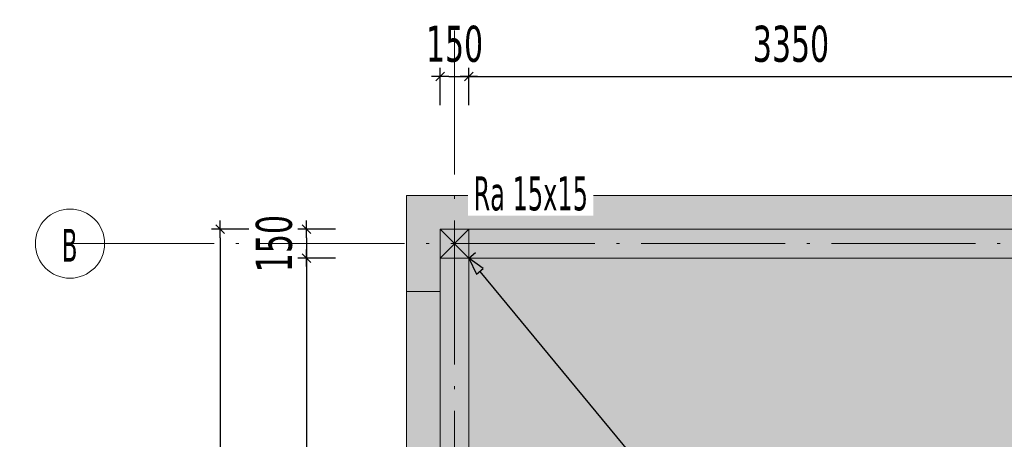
# Model space of a CAD drawing. Header units: millimetres. Extents: x 0 to 1517, y -116 to 725.
# Tile 18 of 256: x 357 to 425, y 135 to 165. Entities that reach past the tile are written whole.
import ezdxf

# ---------------------------------------------------------------- set-up
doc = ezdxf.new("R2010")
doc.units = ezdxf.units.MM
doc.linetypes.add('CADWORK_5', pattern=[13.2, 10, -1.5, 0.2, -1.5])
doc.layers.add('Ech.1_75', color=7, linetype='Continuous')
doc.styles.add('tahoma-', font='txt', dxfattribs={"height": 1})
doc.styles.add('tahoma-z-r', font='txt', dxfattribs={"width": 0.704918})
doc.dimstyles.new('ISO-25', dxfattribs={"dimtxt": 2.5, "dimasz": 2.5, "dimexe": 1.25, "dimexo": 0.625, "dimtad": 1, "dimtxsty": 'Standard', "dimcen": 2.5, "dimadec": 0, "dimazin": 0, "dimtfac": 1, "dimtmove": 0, "dimatfit": 3, "dimfxl": 1, "dimarcsym": 0})

# ---------------------------------------------------------------- blocks, each defined once
blk = doc.blocks.new('cw-dimension-symbol5')
at = {"linetype": 'Continuous', "lineweight": -2}
blk.add_hatch(color=0, dxfattribs=at).paths.add_polyline_path([(0, 0), (-1, 0.25), (-1, -0.25)])
at = {"color": 0, "linetype": 'Continuous', "lineweight": -2}
for p, q in [((0, 0), (-1, 0.25)), ((-1, 0.25), (-1, -0.25)), ((-1, -0.25), (0, 0))]:
    blk.add_line(p, q, dxfattribs=at)
blk = doc.blocks.new('*D112')
at = {"layer": 'Defpoints', "color": 0}
for p in [(388.241, 147.988), (479.575, 37.322), (479.575, 37.322)]:
    blk.add_point(p, dxfattribs=at)
at = {"layer": 'Ech.1_75', "color": 0, "linetype": 'Continuous', "lineweight": -2}
for p, q in [((388.241, 147.988), (388.704, 148.37)), ((389.005, 147.063), (478.811, 38.247)), ((479.575, 37.322), (480.037, 37.704))]:
    blk.add_line(p, q, dxfattribs=at)
at = {"layer": 'Ech.1_75', "color": 0, "lineweight": -2, "xscale": 1.200000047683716, "yscale": 1.200000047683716, "zscale": 1.200000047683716}
for p, rotation in [((388.241, 147.988), 129.5328984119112), ((479.575, 37.322), 309.5328984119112)]:
    blk.add_blockref('cw-dimension-symbol5', p, dxfattribs=dict(at, rotation=rotation))
blk = doc.blocks.new('cw-dimension-symbol2')
at = {"color": 0, "linetype": 'Continuous', "lineweight": -2}
for p, q in [((-1, 0), (1, 0)), ((-0.5, -0.5), (0.5, 0.5))]:
    blk.add_line(p, q, dxfattribs=at)
blk = doc.blocks.new('*D156')
at = {"layer": 'Defpoints', "color": 0}
for p in [(378.985, 149.988), (376.985, 147.988), (378.985, 147.988)]:
    blk.add_point(p, dxfattribs=at)
at = {"layer": 'Ech.1_75', "color": 0, "linetype": 'Continuous', "lineweight": -2}
for p, q in [((378.985, 149.988), (376.385, 149.988)), ((376.985, 149.388), (376.985, 148.588)), ((378.985, 147.988), (376.385, 147.988))]:
    blk.add_line(p, q, dxfattribs=at)
at = {"layer": 'Ech.1_75', "color": 0, "lineweight": -2, "xscale": 0.6000000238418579, "yscale": 0.6000000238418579, "zscale": 0.6000000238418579}
for p, rotation in [((376.985, 149.988), 90), ((376.985, 147.988), 270)]:
    blk.add_blockref('cw-dimension-symbol2', p, dxfattribs=dict(at, rotation=rotation))
at = {"layer": 'Ech.1_75', "color": 7, "linetype": 'Continuous', "lineweight": 5, "insert": (374.735, 148.988), "char_height": 2.5, "attachment_point": 5, "rotation": 90, "style": 'tahoma-z-r'}
blk.add_mtext('150', dxfattribs=at)
blk = doc.blocks.new('*D157')
at = {"layer": 'Defpoints', "color": 0}
for p in [(378.985, 147.988), (376.985, 94.655), (378.985, 94.655)]:
    blk.add_point(p, dxfattribs=at)
at = {"layer": 'Ech.1_75', "color": 0, "linetype": 'Continuous', "lineweight": -2}
for p, q in [((378.985, 147.988), (376.385, 147.988)), ((376.985, 147.388), (376.985, 95.255)), ((378.985, 94.655), (376.385, 94.655))]:
    blk.add_line(p, q, dxfattribs=at)
at = {"layer": 'Ech.1_75', "color": 0, "lineweight": -2, "xscale": 0.6000000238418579, "yscale": 0.6000000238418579, "zscale": 0.6000000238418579}
for p, rotation in [((376.985, 147.988), 90), ((376.985, 94.655), 270)]:
    blk.add_blockref('cw-dimension-symbol2', p, dxfattribs=dict(at, rotation=rotation))
at = {"layer": 'Ech.1_75', "color": 7, "linetype": 'Continuous', "lineweight": 5, "insert": (374.735, 121.322), "char_height": 2.5, "attachment_point": 5, "rotation": 90, "style": 'tahoma-z-r'}
blk.add_mtext('4000', dxfattribs=at)
blk = doc.blocks.new('*D165')
at = {"layer": 'Defpoints', "color": 0}
for p in [(372.985, 149.988), (370.985, -72.012), (372.985, -72.012)]:
    blk.add_point(p, dxfattribs=at)
at = {"layer": 'Ech.1_75', "color": 0, "linetype": 'Continuous', "lineweight": -2}
for p, q in [((372.985, 149.988), (370.385, 149.988)), ((370.985, 149.388), (370.985, -71.412)), ((372.985, -72.012), (370.385, -72.012))]:
    blk.add_line(p, q, dxfattribs=at)
at = {"layer": 'Ech.1_75', "color": 0, "lineweight": -2, "xscale": 0.6000000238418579, "yscale": 0.6000000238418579, "zscale": 0.6000000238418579}
for p, rotation in [((370.985, 149.988), 90), ((370.985, -72.012), 270)]:
    blk.add_blockref('cw-dimension-symbol2', p, dxfattribs=dict(at, rotation=rotation))
at = {"layer": 'Ech.1_75', "color": 7, "linetype": 'Continuous', "lineweight": 5, "insert": (368.735, 38.988), "char_height": 2.5, "attachment_point": 5, "rotation": 90, "style": 'tahoma-z-r'}
blk.add_mtext('16650', dxfattribs=at)
blk = doc.blocks.new('*D186')
at = {"layer": 'Defpoints', "color": 0}
for p in [(388.241, 160.586), (386.241, 158.586), (388.241, 158.586)]:
    blk.add_point(p, dxfattribs=at)
at = {"layer": 'Ech.1_75', "color": 0, "linetype": 'Continuous', "lineweight": -2}
for p, q in [((386.241, 158.586), (386.241, 161.186)), ((388.241, 158.586), (388.241, 161.186)), ((386.841, 160.586), (387.641, 160.586))]:
    blk.add_line(p, q, dxfattribs=at)
at = {"layer": 'Ech.1_75', "color": 0, "lineweight": -2, "xscale": 0.6000000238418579, "yscale": 0.6000000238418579, "zscale": 0.6000000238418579, "rotation": 180}
blk.add_blockref('cw-dimension-symbol2', (386.241, 160.586), dxfattribs=at)
at = {"layer": 'Ech.1_75', "color": 0, "lineweight": -2, "xscale": 0.6000000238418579, "yscale": 0.6000000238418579, "zscale": 0.6000000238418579}
blk.add_blockref('cw-dimension-symbol2', (388.241, 160.586), dxfattribs=at)
at = {"layer": 'Ech.1_75', "color": 7, "linetype": 'Continuous', "lineweight": 5, "insert": (387.241, 162.836), "char_height": 2.5, "attachment_point": 5, "style": 'tahoma-z-r'}
blk.add_mtext('150', dxfattribs=at)
blk = doc.blocks.new('*D187')
at = {"layer": 'Defpoints', "color": 0}
for p in [(432.908, 160.586), (388.241, 158.586), (432.908, 158.586)]:
    blk.add_point(p, dxfattribs=at)
at = {"layer": 'Ech.1_75', "color": 0, "linetype": 'Continuous', "lineweight": -2}
for p, q in [((388.241, 158.586), (388.241, 161.186)), ((432.908, 158.586), (432.908, 161.186)), ((388.841, 160.586), (432.308, 160.586))]:
    blk.add_line(p, q, dxfattribs=at)
at = {"layer": 'Ech.1_75', "color": 0, "lineweight": -2, "xscale": 0.6000000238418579, "yscale": 0.6000000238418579, "zscale": 0.6000000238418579, "rotation": 180}
blk.add_blockref('cw-dimension-symbol2', (388.241, 160.586), dxfattribs=at)
at = {"layer": 'Ech.1_75', "color": 0, "lineweight": -2, "xscale": 0.6000000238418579, "yscale": 0.6000000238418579, "zscale": 0.6000000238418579}
blk.add_blockref('cw-dimension-symbol2', (432.908, 160.586), dxfattribs=at)
at = {"layer": 'Ech.1_75', "color": 7, "linetype": 'Continuous', "lineweight": 5, "insert": (410.575, 162.836), "char_height": 2.5, "attachment_point": 5, "style": 'tahoma-z-r'}
blk.add_mtext('3350', dxfattribs=at)

msp = doc.modelspace()

# ---------------------------------------------------------------- hatches: boundary and pattern name
at = {"layer": 'Ech.1_75', "linetype": 'Continuous', "lineweight": 5, "true_color": 0xf3f3f3, "transparency": 33554687}
h = msp.add_hatch(color=7, dxfattribs=at)
h.paths.add_polyline_path([(479.508, 149.988), (481.575, 149.988), (481.575, 145.655), (483.908, 145.655), (483.908, 152.322), (383.908, 152.322), (383.908, 145.655), (386.241, 145.655), (386.241, 149.988), (432.908, 149.988), (432.908, 150.655), (434.908, 150.655), (434.908, 149.988), (479.508, 149.988)])
h.paths.add_polyline_path([(479.508, 150.388), (479.508, 151.322), (480.975, 151.322), (480.975, 150.388), (479.508, 150.388)])
at = {"layer": 'Ech.1_75', "linetype": 'Continuous', "lineweight": 5, "true_color": 0xdcdcdc, "transparency": 33554687}
msp.add_hatch(color=254, dxfattribs=at).paths.add_polyline_path([(386.241, 147.988), (388.241, 147.988), (388.241, 149.988), (386.241, 149.988), (386.241, 147.988)])
at = {"layer": 'Ech.1_75', "linetype": 'Continuous', "lineweight": 5, "true_color": 0xfdfdfd, "transparency": 33554687}
for points in [[(388.241, 147.988), (432.908, 147.988), (432.908, 149.988), (388.241, 149.988), (388.241, 147.988)], [(388.241, 147.988), (386.241, 147.988), (386.241, 94.655), (388.241, 94.655), (388.241, 147.988)]]:
    msp.add_hatch(color=7, dxfattribs=at).paths.add_polyline_path(points)
at = {"layer": 'Ech.1_75', "linetype": 'Continuous', "lineweight": 5, "true_color": 0xf3f3f3, "transparency": 33554687}
for points in [[(388.241, 134.655), (480.868, 134.655), (480.868, 147.195), (480.78, 147.195), (480.692, 147.302), (480.632, 147.302), (480.632, 147.064), (480.721, 147.024), (480.721, 146.687), (480.632, 146.647), (480.632, 146.408), (480.77, 146.408), (480.77, 146.495), (480.79, 146.495), (480.79, 146.388), (480.612, 146.388), (480.612, 146.66), (480.701, 146.7), (480.701, 147.011), (480.612, 147.051), (480.612, 147.322), (480.548, 147.322), (480.548, 146.655), (480.468, 146.655), (480.468, 147.908), (479.215, 147.908), (479.215, 147.988), (434.908, 147.988), (434.908, 147.322), (432.908, 147.322), (432.908, 147.988), (388.241, 147.988), (388.241, 134.655)], [(383.908, -67.012), (386.588, -67.012), (386.588, -30.138), (386.748, -30.138), (386.748, -67.012), (388.241, -67.012), (388.241, -29.425), (387.148, -29.425), (387.148, -30.678), (387.068, -30.678), (387.068, -30.945), (386.89, -30.945), (386.89, -30.838), (386.91, -30.838), (386.91, -30.925), (387.048, -30.925), (387.048, -30.687), (386.959, -30.647), (386.959, -30.31), (387.048, -30.27), (387.048, -30.032), (386.988, -30.032), (386.9, -30.138), (386.792, -30.138), (386.703, -30.032), (386.633, -30.032), (386.544, -30.138), (386.436, -30.138), (386.348, -30.032), (386.288, -30.032), (386.288, -30.27), (386.377, -30.31), (386.377, -30.647), (386.288, -30.687), (386.288, -30.925), (386.426, -30.925), (386.426, -30.838), (386.446, -30.838), (386.446, -30.945), (386.268, -30.945), (386.268, -30.674), (386.357, -30.634), (386.357, -30.323), (386.268, -30.283), (386.268, -30.012), (386.357, -30.012), (386.446, -30.118), (386.535, -30.118), (386.624, -30.012), (386.401, -30.012), (386.401, -29.345), (385.575, -29.345), (385.575, -27.345), (386.241, -27.345), (386.241, 37.322), (385.575, 37.322), (385.575, 39.322), (386.241, 39.322), (386.241, 92.655), (385.575, 92.655), (385.575, 94.655), (386.241, 94.655), (386.241, 145.655), (383.908, 145.655), (383.908, -67.012)]]:
    msp.add_hatch(color=7, dxfattribs=at).paths.add_polyline_path(points)

# ---------------------------------------------------------------- linework, layer by layer
at = {"layer": 'Ech.1_75', "color": 9, "linetype": 'Continuous', "lineweight": 5, "transparency": 33554687}
for p, q in [((388.241, 147.988), (386.241, 149.988)), ((388.241, 149.988), (386.241, 147.988))]:
    msp.add_line(p, q, dxfattribs=at)
at = {"layer": 'Ech.1_75', "color": 7, "linetype": 'CADWORK_5', "lineweight": 5}
msp.add_lwpolyline([(387.241, -97.012), (387.241, 215.655)], dxfattribs=at)
at = {"layer": 'Ech.1_75', "color": 7, "linetype": 'Continuous', "lineweight": 5}
for points in [[(479.508, 149.988), (481.575, 149.988), (481.575, 145.655), (483.908, 145.655), (483.908, 152.322), (383.908, 152.322), (383.908, 145.655), (386.241, 145.655), (386.241, 149.988), (432.908, 149.988), (432.908, 150.655), (434.908, 150.655), (434.908, 149.988), (479.508, 149.988)], [(386.241, 147.988), (388.241, 147.988), (388.241, 149.988), (386.241, 149.988), (386.241, 147.988)], [(388.241, 147.988), (432.908, 147.988), (432.908, 149.988), (388.241, 149.988), (388.241, 147.988)], [(388.241, 147.988), (386.241, 147.988), (386.241, 94.655), (388.241, 94.655), (388.241, 147.988)]]:
    msp.add_lwpolyline(points, close=True, dxfattribs=at)
for points in [[(432.908, 147.988), (388.241, 147.988), (388.241, 134.655), (388.241, 134.655), (480.868, 134.655)], [(386.241, 39.322), (386.241, 92.655), (385.575, 92.655), (385.575, 94.655), (386.241, 94.655), (386.241, 145.655), (383.908, 145.655), (383.908, -67.012)]]:
    msp.add_lwpolyline(points, dxfattribs=at)

# ---------------------------------------------------------------- dimensions: what is measured, and where the dimension line sits
for base, p1, p2, text, override, picture, middle in [((388.241, 160.586), (386.241, 158.586), (388.241, 158.586), '150', {"dimtxt": 2.5, "dimasz": 0.6, "dimexe": 0.6, "dimexo": 0, "dimgap": 0, "dimdec": 0, "dimlfac": 1, "dimtxsty": 'tahoma-z-r', "dimblk": 'cw-dimension-symbol2', "dimclrt": 7, "dimtmove": 2}, '*D186', (387.241, 162.836)), ((432.908, 160.586), (388.241, 158.586), (432.908, 158.586), '3350', {"dimtxt": 2.5, "dimasz": 0.6, "dimexe": 0.6, "dimexo": 0, "dimgap": 0, "dimdec": 2, "dimlfac": 1, "dimtxsty": 'tahoma-z-r', "dimblk": 'cw-dimension-symbol2', "dimclrt": 7, "dimtmove": 2}, '*D187', (410.575, 162.836))]:
    dim = msp.add_linear_dim(base=base, p1=p1, p2=p2, angle=0, text=text, dimstyle='ISO-25', override=override, dxfattribs=at)
    dim.commit()
    dim.dimension.update_dxf_attribs({"geometry": picture, "text_midpoint": middle, "dimtype": 161})
for base, p1, p2, text, override, picture, middle in [((376.985, 147.988), (378.985, 149.988), (378.985, 147.988), '150', {"dimtxt": 2.5, "dimasz": 0.6, "dimexe": 0.6, "dimexo": 0, "dimgap": 0, "dimdec": 0, "dimlfac": 1, "dimtxsty": 'tahoma-z-r', "dimblk": 'cw-dimension-symbol2', "dimclrt": 7, "dimtmove": 2}, '*D156', (374.735, 148.988)), ((370.985, -72.012), (372.985, 149.988), (372.985, -72.012), '16650', {"dimtxt": 2.5, "dimasz": 0.6, "dimexe": 0.6, "dimexo": 0, "dimgap": 0, "dimdec": 2, "dimlfac": 1, "dimtxsty": 'tahoma-z-r', "dimblk": 'cw-dimension-symbol2', "dimclrt": 7, "dimtmove": 2}, '*D165', (368.735, 38.988)), ((376.985, 94.655), (378.985, 147.988), (378.985, 94.655), '4000', {"dimtxt": 2.5, "dimasz": 0.6, "dimexe": 0.6, "dimexo": 0, "dimgap": 0, "dimdec": 2, "dimlfac": 1, "dimtxsty": 'tahoma-z-r', "dimblk": 'cw-dimension-symbol2', "dimclrt": 7, "dimtmove": 2}, '*D157', (374.735, 121.322))]:
    dim = msp.add_linear_dim(base=base, p1=p1, p2=p2, angle=270, text=text, dimstyle='ISO-25', override=override, dxfattribs=at)
    dim.commit()
    dim.dimension.update_dxf_attribs({"geometry": picture, "text_midpoint": middle, "dimtype": 161, "text_rotation": 90})

# ---------------------------------------------------------------- wipeouts: each hides what was drawn before it
at = {"linetype": 'Continuous'}
msp.add_wipeout([(360.575, 146.588), (360.59, 146.588), (360.605, 146.589), (360.62, 146.589), (360.635, 146.589), (360.65, 146.59), (360.665, 146.59), (360.68, 146.591), (360.695, 146.591), (360.71, 146.592), (360.725, 146.593), (360.74, 146.594), (360.755, 146.595), (360.77, 146.596), (360.786, 146.598), (360.801, 146.599), (360.816, 146.601), (360.831, 146.602), (360.846, 146.604), (360.861, 146.606), (360.875, 146.607), (360.89, 146.609), (360.905, 146.611), (360.92, 146.613), (360.935, 146.616), (360.95, 146.618), (360.965, 146.62), (360.98, 146.623), (360.995, 146.625), (361.01, 146.628), (361.024, 146.631), (361.039, 146.634), (361.054, 146.637), (361.069, 146.64), (361.083, 146.643), (361.098, 146.646), (361.113, 146.65), (361.128, 146.653), (361.142, 146.657), (361.157, 146.66), (361.172, 146.664), (361.186, 146.668), (361.201, 146.672), (361.215, 146.676), (361.23, 146.68), (361.244, 146.684), (361.259, 146.688), (361.273, 146.692), (361.288, 146.697), (361.302, 146.701), (361.316, 146.706), (361.331, 146.711), (361.345, 146.715), (361.359, 146.72), (361.373, 146.725), (361.388, 146.73), (361.402, 146.735), (361.416, 146.741), (361.43, 146.746), (361.444, 146.751), (361.458, 146.757), (361.472, 146.763), (361.486, 146.768), (361.5, 146.774), (361.514, 146.78), (361.528, 146.786), (361.542, 146.792), (361.555, 146.798), (361.569, 146.804), (361.583, 146.81), (361.597, 146.817), (361.61, 146.823), (361.624, 146.83), (361.637, 146.837), (361.651, 146.843), (361.664, 146.85), (361.678, 146.857), (361.691, 146.864), (361.704, 146.871), (361.718, 146.878), (361.731, 146.885), (361.744, 146.893), (361.757, 146.9), (361.77, 146.907), (361.783, 146.915), (361.796, 146.923), (361.809, 146.93), (361.822, 146.938), (361.835, 146.946), (361.848, 146.954), (361.861, 146.962), (361.873, 146.97), (361.886, 146.978), (361.899, 146.987), (361.911, 146.995), (361.924, 147.003), (361.936, 147.012), (361.949, 147.021), (361.961, 147.029), (361.973, 147.038), (361.985, 147.047), (361.998, 147.056), (362.01, 147.065), (362.022, 147.074), (362.034, 147.083), (362.046, 147.092), (362.058, 147.101), (362.069, 147.111), (362.081, 147.12), (362.093, 147.13), (362.104, 147.139), (362.116, 147.149), (362.128, 147.159), (362.139, 147.168), (362.15, 147.178), (362.162, 147.188), (362.173, 147.198), (362.184, 147.208), (362.195, 147.218), (362.207, 147.229), (362.218, 147.239), (362.229, 147.249), (362.239, 147.26), (362.25, 147.27), (362.261, 147.281), (362.272, 147.291), (362.282, 147.302), (362.293, 147.313), (362.303, 147.324), (362.314, 147.335), (362.324, 147.346), (362.334, 147.357), (362.345, 147.368), (362.355, 147.379), (362.365, 147.39), (362.375, 147.401), (362.385, 147.413), (362.395, 147.424), (362.405, 147.436), (362.414, 147.447), (362.424, 147.459), (362.433, 147.47), (362.443, 147.482), (362.452, 147.494), (362.462, 147.506), (362.471, 147.517), (362.48, 147.529), (362.489, 147.541), (362.498, 147.553), (362.507, 147.566), (362.516, 147.578), (362.525, 147.59), (362.534, 147.602), (362.543, 147.615), (362.551, 147.627), (362.56, 147.639), (362.568, 147.652), (362.576, 147.664), (362.585, 147.677), (362.593, 147.69), (362.601, 147.702), (362.609, 147.715), (362.617, 147.728), (362.625, 147.741), (362.633, 147.754), (362.64, 147.767), (362.648, 147.78), (362.656, 147.793), (362.663, 147.806), (362.671, 147.819), (362.678, 147.832), (362.685, 147.845), (362.692, 147.859), (362.699, 147.872), (362.706, 147.885), (362.713, 147.899), (362.72, 147.912), (362.727, 147.926), (362.733, 147.939), (362.74, 147.953), (362.746, 147.967), (362.753, 147.98), (362.759, 147.994), (362.765, 148.008), (362.771, 148.021), (362.777, 148.035), (362.783, 148.049), (362.789, 148.063), (362.795, 148.077), (362.801, 148.091), (362.806, 148.105), (362.812, 148.119), (362.817, 148.133), (362.822, 148.147), (362.828, 148.161), (362.833, 148.175), (362.838, 148.19), (362.843, 148.204), (362.848, 148.218), (362.853, 148.232), (362.857, 148.247), (362.862, 148.261), (362.866, 148.276), (362.871, 148.29), (362.875, 148.304), (362.879, 148.319), (362.884, 148.333), (362.888, 148.348), (362.892, 148.362), (362.895, 148.377), (362.899, 148.392), (362.903, 148.406), (362.907, 148.421), (362.91, 148.436), (362.914, 148.45), (362.917, 148.465), (362.92, 148.48), (362.923, 148.494), (362.926, 148.509), (362.929, 148.524), (362.932, 148.539), (362.935, 148.554), (362.938, 148.568), (362.94, 148.583), (362.943, 148.598), (362.945, 148.613), (362.947, 148.628), (362.95, 148.643), (362.952, 148.658), (362.954, 148.673), (362.956, 148.688), (362.958, 148.703), (362.959, 148.718), (362.961, 148.733), (362.963, 148.748), (362.964, 148.763), (362.965, 148.778), (362.967, 148.793), (362.968, 148.808), (362.969, 148.823), (362.97, 148.838), (362.971, 148.853), (362.972, 148.868), (362.972, 148.883), (362.973, 148.898), (362.973, 148.913), (362.974, 148.928), (362.974, 148.943), (362.974, 148.958), (362.975, 148.973), (362.975, 148.988), (362.975, 149.004), (362.974, 149.019), (362.974, 149.034), (362.974, 149.049), (362.973, 149.064), (362.973, 149.079), (362.972, 149.094), (362.972, 149.109), (362.971, 149.124), (362.97, 149.139), (362.969, 149.154), (362.968, 149.169), (362.967, 149.184), (362.965, 149.199), (362.964, 149.214), (362.963, 149.229), (362.961, 149.244), (362.959, 149.259), (362.958, 149.274), (362.956, 149.289), (362.954, 149.304), (362.952, 149.319), (362.95, 149.334), (362.947, 149.349), (362.945, 149.364), (362.943, 149.379), (362.94, 149.394), (362.938, 149.408), (362.935, 149.423), (362.932, 149.438), (362.929, 149.453), (362.926, 149.468), (362.923, 149.483), (362.92, 149.497), (362.917, 149.512), (362.914, 149.527), (362.91, 149.541), (362.907, 149.556), (362.903, 149.571), (362.899, 149.585), (362.895, 149.6), (362.892, 149.614), (362.888, 149.629), (362.884, 149.644), (362.879, 149.658), (362.875, 149.672), (362.871, 149.687), (362.866, 149.701), (362.862, 149.716), (362.857, 149.73), (362.853, 149.744), (362.848, 149.759), (362.843, 149.773), (362.838, 149.787), (362.833, 149.801), (362.828, 149.816), (362.822, 149.83), (362.817, 149.844), (362.812, 149.858), (362.806, 149.872), (362.801, 149.886), (362.795, 149.9), (362.789, 149.914), (362.783, 149.928), (362.777, 149.942), (362.771, 149.955), (362.765, 149.969), (362.759, 149.983), (362.753, 149.997), (362.746, 150.01), (362.74, 150.024), (362.733, 150.038), (362.727, 150.051), (362.72, 150.065), (362.713, 150.078), (362.706, 150.091), (362.699, 150.105), (362.692, 150.118), (362.685, 150.131), (362.678, 150.145), (362.671, 150.158), (362.663, 150.171), (362.656, 150.184), (362.648, 150.197), (362.64, 150.21), (362.633, 150.223), (362.625, 150.236), (362.617, 150.249), (362.609, 150.262), (362.601, 150.274), (362.593, 150.287), (362.585, 150.3), (362.576, 150.312), (362.568, 150.325), (362.56, 150.337), (362.551, 150.35), (362.543, 150.362), (362.534, 150.375), (362.525, 150.387), (362.516, 150.399), (362.507, 150.411), (362.498, 150.423), (362.489, 150.435), (362.48, 150.447), (362.471, 150.459), (362.462, 150.471), (362.452, 150.483), (362.443, 150.495), (362.433, 150.507), (362.424, 150.518), (362.414, 150.53), (362.405, 150.541), (362.395, 150.553), (362.385, 150.564), (362.375, 150.576), (362.365, 150.587), (362.355, 150.598), (362.345, 150.609), (362.334, 150.62), (362.324, 150.631), (362.314, 150.642), (362.303, 150.653), (362.293, 150.664), (362.282, 150.675), (362.272, 150.685), (362.261, 150.696), (362.25, 150.707), (362.239, 150.717), (362.229, 150.728), (362.218, 150.738), (362.207, 150.748), (362.195, 150.758), (362.184, 150.769), (362.173, 150.779), (362.162, 150.789), (362.15, 150.799), (362.139, 150.809), (362.128, 150.818), (362.116, 150.828), (362.104, 150.838), (362.093, 150.847), (362.081, 150.857), (362.069, 150.866), (362.058, 150.876), (362.046, 150.885), (362.034, 150.894), (362.022, 150.903), (362.01, 150.912), (361.998, 150.921), (361.985, 150.93), (361.973, 150.939), (361.961, 150.948), (361.949, 150.956), (361.936, 150.965), (361.924, 150.973), (361.911, 150.982), (361.899, 150.99), (361.886, 150.999), (361.873, 151.007), (361.861, 151.015), (361.848, 151.023), (361.835, 151.031), (361.822, 151.039), (361.809, 151.047), (361.796, 151.054), (361.783, 151.062), (361.77, 151.069), (361.757, 151.077), (361.744, 151.084), (361.731, 151.092), (361.718, 151.099), (361.704, 151.106), (361.691, 151.113), (361.678, 151.12), (361.664, 151.127), (361.651, 151.134), (361.637, 151.14), (361.624, 151.147), (361.61, 151.154), (361.597, 151.16), (361.583, 151.166), (361.569, 151.173), (361.555, 151.179), (361.542, 151.185), (361.528, 151.191), (361.514, 151.197), (361.5, 151.203), (361.486, 151.209), (361.472, 151.214), (361.458, 151.22), (361.444, 151.225), (361.43, 151.231), (361.416, 151.236), (361.402, 151.241), (361.388, 151.247), (361.373, 151.252), (361.359, 151.257), (361.345, 151.261), (361.331, 151.266), (361.316, 151.271), (361.302, 151.276), (361.288, 151.28), (361.273, 151.285), (361.259, 151.289), (361.244, 151.293), (361.23, 151.297), (361.215, 151.301), (361.201, 151.305), (361.186, 151.309), (361.172, 151.313), (361.157, 151.317), (361.142, 151.32), (361.128, 151.324), (361.113, 151.327), (361.098, 151.331), (361.083, 151.334), (361.069, 151.337), (361.054, 151.34), (361.039, 151.343), (361.024, 151.346), (361.01, 151.349), (360.995, 151.351), (360.98, 151.354), (360.965, 151.356), (360.95, 151.359), (360.935, 151.361), (360.92, 151.363), (360.905, 151.366), (360.89, 151.368), (360.875, 151.37), (360.861, 151.371), (360.846, 151.373), (360.831, 151.375), (360.816, 151.376), (360.801, 151.378), (360.786, 151.379), (360.77, 151.38), (360.755, 151.382), (360.74, 151.383), (360.725, 151.384), (360.71, 151.385), (360.695, 151.385), (360.68, 151.386), (360.665, 151.387), (360.65, 151.387), (360.635, 151.388), (360.62, 151.388), (360.605, 151.388), (360.59, 151.388), (360.575, 151.388), (360.56, 151.388), (360.545, 151.388), (360.529, 151.388), (360.514, 151.388), (360.499, 151.387), (360.484, 151.387), (360.469, 151.386), (360.454, 151.385), (360.439, 151.385), (360.424, 151.384), (360.409, 151.383), (360.394, 151.382), (360.379, 151.38), (360.364, 151.379), (360.349, 151.378), (360.334, 151.376), (360.319, 151.375), (360.304, 151.373), (360.289, 151.371), (360.274, 151.37), (360.259, 151.368), (360.244, 151.366), (360.229, 151.363), (360.214, 151.361), (360.199, 151.359), (360.184, 151.356), (360.169, 151.354), (360.155, 151.351), (360.14, 151.349), (360.125, 151.346), (360.11, 151.343), (360.095, 151.34), (360.081, 151.337), (360.066, 151.334), (360.051, 151.331), (360.036, 151.327), (360.022, 151.324), (360.007, 151.32), (359.992, 151.317), (359.978, 151.313), (359.963, 151.309), (359.949, 151.305), (359.934, 151.301), (359.92, 151.297), (359.905, 151.293), (359.891, 151.289), (359.876, 151.285), (359.862, 151.28), (359.847, 151.276), (359.833, 151.271), (359.819, 151.266), (359.804, 151.261), (359.79, 151.257), (359.776, 151.252), (359.762, 151.247), (359.748, 151.241), (359.733, 151.236), (359.719, 151.231), (359.705, 151.225), (359.691, 151.22), (359.677, 151.214), (359.663, 151.209), (359.649, 151.203), (359.635, 151.197), (359.622, 151.191), (359.608, 151.185), (359.594, 151.179), (359.58, 151.173), (359.566, 151.166), (359.553, 151.16), (359.539, 151.154), (359.526, 151.147), (359.512, 151.14), (359.499, 151.134), (359.485, 151.127), (359.472, 151.12), (359.458, 151.113), (359.445, 151.106), (359.432, 151.099), (359.418, 151.092), (359.405, 151.084), (359.392, 151.077), (359.379, 151.069), (359.366, 151.062), (359.353, 151.054), (359.34, 151.047), (359.327, 151.039), (359.314, 151.031), (359.301, 151.023), (359.289, 151.015), (359.276, 151.007), (359.263, 150.999), (359.251, 150.99), (359.238, 150.982), (359.226, 150.973), (359.213, 150.965), (359.201, 150.956), (359.189, 150.948), (359.176, 150.939), (359.164, 150.93), (359.152, 150.921), (359.14, 150.912), (359.128, 150.903), (359.116, 150.894), (359.104, 150.885), (359.092, 150.876), (359.08, 150.866), (359.068, 150.857), (359.057, 150.847), (359.045, 150.838), (359.033, 150.828), (359.022, 150.818), (359.01, 150.809), (358.999, 150.799), (358.988, 150.789), (358.976, 150.779), (358.965, 150.769), (358.954, 150.758), (358.943, 150.748), (358.932, 150.738), (358.921, 150.728), (358.91, 150.717), (358.899, 150.707), (358.888, 150.696), (358.878, 150.685), (358.867, 150.675), (358.856, 150.664), (358.846, 150.653), (358.836, 150.642), (358.825, 150.631), (358.815, 150.62), (358.805, 150.609), (358.794, 150.598), (358.784, 150.587), (358.774, 150.576), (358.764, 150.564), (358.755, 150.553), (358.745, 150.541), (358.735, 150.53), (358.725, 150.518), (358.716, 150.507), (358.706, 150.495), (358.697, 150.483), (358.688, 150.471), (358.678, 150.459), (358.669, 150.447), (358.66, 150.435), (358.651, 150.423), (358.642, 150.411), (358.633, 150.399), (358.624, 150.387), (358.615, 150.375), (358.607, 150.362), (358.598, 150.35), (358.59, 150.337), (358.581, 150.325), (358.573, 150.312), (358.565, 150.3), (358.556, 150.287), (358.548, 150.274), (358.54, 150.262), (358.532, 150.249), (358.524, 150.236), (358.517, 150.223), (358.509, 150.21), (358.501, 150.197), (358.494, 150.184), (358.486, 150.171), (358.479, 150.158), (358.472, 150.145), (358.464, 150.131), (358.457, 150.118), (358.45, 150.105), (358.443, 150.091), (358.436, 150.078), (358.429, 150.065), (358.423, 150.051), (358.416, 150.038), (358.41, 150.024), (358.403, 150.01), (358.397, 149.997), (358.39, 149.983), (358.384, 149.969), (358.378, 149.955), (358.372, 149.942), (358.366, 149.928), (358.36, 149.914), (358.354, 149.9), (358.349, 149.886), (358.343, 149.872), (358.338, 149.858), (358.332, 149.844), (358.327, 149.83), (358.322, 149.816), (358.317, 149.801), (358.311, 149.787), (358.307, 149.773), (358.302, 149.759), (358.297, 149.744), (358.292, 149.73), (358.288, 149.716), (358.283, 149.701), (358.279, 149.687), (358.274, 149.672), (358.27, 149.658), (358.266, 149.644), (358.262, 149.629), (358.258, 149.614), (358.254, 149.6), (358.25, 149.585), (358.246, 149.571), (358.243, 149.556), (358.239, 149.541), (358.236, 149.527), (358.232, 149.512), (358.229, 149.497), (358.226, 149.483), (358.223, 149.468), (358.22, 149.453), (358.217, 149.438), (358.214, 149.423), (358.212, 149.408), (358.209, 149.394), (358.207, 149.379), (358.204, 149.364), (358.202, 149.349), (358.2, 149.334), (358.198, 149.319), (358.196, 149.304), (358.194, 149.289), (358.192, 149.274), (358.19, 149.259), (358.188, 149.244), (358.187, 149.229), (358.185, 149.214), (358.184, 149.199), (358.183, 149.184), (358.181, 149.169), (358.18, 149.154), (358.179, 149.139), (358.179, 149.124), (358.178, 149.109), (358.177, 149.094), (358.176, 149.079), (358.176, 149.064), (358.175, 149.049), (358.175, 149.034), (358.175, 149.019), (358.175, 149.004), (358.175, 148.988), (358.175, 148.973), (358.175, 148.958), (358.175, 148.943), (358.175, 148.928), (358.176, 148.913), (358.176, 148.898), (358.177, 148.883), (358.178, 148.868), (358.179, 148.853), (358.179, 148.838), (358.18, 148.823), (358.181, 148.808), (358.183, 148.793), (358.184, 148.778), (358.185, 148.763), (358.187, 148.748), (358.188, 148.733), (358.19, 148.718), (358.192, 148.703), (358.194, 148.688), (358.196, 148.673), (358.198, 148.658), (358.2, 148.643), (358.202, 148.628), (358.204, 148.613), (358.207, 148.598), (358.209, 148.583), (358.212, 148.568), (358.214, 148.554), (358.217, 148.539), (358.22, 148.524), (358.223, 148.509), (358.226, 148.494), (358.229, 148.48), (358.232, 148.465), (358.236, 148.45), (358.239, 148.436), (358.243, 148.421), (358.246, 148.406), (358.25, 148.392), (358.254, 148.377), (358.258, 148.362), (358.262, 148.348), (358.266, 148.333), (358.27, 148.319), (358.274, 148.304), (358.279, 148.29), (358.283, 148.276), (358.288, 148.261), (358.292, 148.247), (358.297, 148.232), (358.302, 148.218), (358.307, 148.204), (358.311, 148.19), (358.317, 148.175), (358.322, 148.161), (358.327, 148.147), (358.332, 148.133), (358.338, 148.119), (358.343, 148.105), (358.349, 148.091), (358.354, 148.077), (358.36, 148.063), (358.366, 148.049), (358.372, 148.035), (358.378, 148.021), (358.384, 148.008), (358.39, 147.994), (358.397, 147.98), (358.403, 147.967), (358.41, 147.953), (358.416, 147.939), (358.423, 147.926), (358.429, 147.912), (358.436, 147.899), (358.443, 147.885), (358.45, 147.872), (358.457, 147.859), (358.464, 147.845), (358.472, 147.832), (358.479, 147.819), (358.486, 147.806), (358.494, 147.793), (358.501, 147.78), (358.509, 147.767), (358.517, 147.754), (358.524, 147.741), (358.532, 147.728), (358.54, 147.715), (358.548, 147.702), (358.556, 147.69), (358.565, 147.677), (358.573, 147.664), (358.581, 147.652), (358.59, 147.639), (358.598, 147.627), (358.607, 147.615), (358.615, 147.602), (358.624, 147.59), (358.633, 147.578), (358.642, 147.566), (358.651, 147.553), (358.66, 147.541), (358.669, 147.529), (358.678, 147.517), (358.688, 147.506), (358.697, 147.494), (358.706, 147.482), (358.716, 147.47), (358.725, 147.459), (358.735, 147.447), (358.745, 147.436), (358.755, 147.424), (358.764, 147.413), (358.774, 147.401), (358.784, 147.39), (358.794, 147.379), (358.805, 147.368), (358.815, 147.357), (358.825, 147.346), (358.836, 147.335), (358.846, 147.324), (358.856, 147.313), (358.867, 147.302), (358.878, 147.291), (358.888, 147.281), (358.899, 147.27), (358.91, 147.26), (358.921, 147.249), (358.932, 147.239), (358.943, 147.229), (358.954, 147.218), (358.965, 147.208), (358.976, 147.198), (358.988, 147.188), (358.999, 147.178), (359.01, 147.168), (359.022, 147.159), (359.033, 147.149), (359.045, 147.139), (359.057, 147.13), (359.068, 147.12), (359.08, 147.111), (359.092, 147.101), (359.104, 147.092), (359.116, 147.083), (359.128, 147.074), (359.14, 147.065), (359.152, 147.056), (359.164, 147.047), (359.176, 147.038), (359.189, 147.029), (359.201, 147.021), (359.213, 147.012), (359.226, 147.003), (359.238, 146.995), (359.251, 146.987), (359.263, 146.978), (359.276, 146.97), (359.289, 146.962), (359.301, 146.954), (359.314, 146.946), (359.327, 146.938), (359.34, 146.93), (359.353, 146.923), (359.366, 146.915), (359.379, 146.907), (359.392, 146.9), (359.405, 146.893), (359.418, 146.885), (359.432, 146.878), (359.445, 146.871), (359.458, 146.864), (359.472, 146.857), (359.485, 146.85), (359.499, 146.843), (359.512, 146.837), (359.526, 146.83), (359.539, 146.823), (359.553, 146.817), (359.566, 146.81), (359.58, 146.804), (359.594, 146.798), (359.608, 146.792), (359.622, 146.786), (359.635, 146.78), (359.649, 146.774), (359.663, 146.768), (359.677, 146.763), (359.691, 146.757), (359.705, 146.751), (359.719, 146.746), (359.733, 146.741), (359.748, 146.735), (359.762, 146.73), (359.776, 146.725), (359.79, 146.72), (359.804, 146.715), (359.819, 146.711), (359.833, 146.706), (359.847, 146.701), (359.862, 146.697), (359.876, 146.692), (359.891, 146.688), (359.905, 146.684), (359.92, 146.68), (359.934, 146.676), (359.949, 146.672), (359.963, 146.668), (359.978, 146.664), (359.992, 146.66), (360.007, 146.657), (360.022, 146.653), (360.036, 146.65), (360.051, 146.646), (360.066, 146.643), (360.081, 146.64), (360.095, 146.637), (360.11, 146.634), (360.125, 146.631), (360.14, 146.628), (360.155, 146.625), (360.169, 146.623), (360.184, 146.62), (360.199, 146.618), (360.214, 146.616), (360.229, 146.613), (360.244, 146.611), (360.259, 146.609), (360.274, 146.607), (360.289, 146.606), (360.304, 146.604), (360.319, 146.602), (360.334, 146.601), (360.349, 146.599), (360.364, 146.598), (360.379, 146.596), (360.394, 146.595), (360.409, 146.594), (360.424, 146.593), (360.439, 146.592), (360.454, 146.591), (360.469, 146.591), (360.484, 146.59), (360.499, 146.59), (360.514, 146.589), (360.529, 146.589), (360.545, 146.589), (360.56, 146.588)], dxfattribs=at).dxf.layer = 'Ech.1_75'

# ---------------------------------------------------------------- next in the draw order: linework, layer by layer
at = {"layer": 'Ech.1_75', "color": 7, "linetype": 'CADWORK_5', "lineweight": 5}
msp.add_lwpolyline([(360.575, 148.988), (519.917, 148.988)], dxfattribs=at)
at = {"layer": 'Ech.1_75', "color": 7, "lineweight": 5}
msp.add_circle((360.575, 148.988), 2.4, dxfattribs=at)

# ---------------------------------------------------------------- next in the draw order: texts
at = {"layer": 'Ech.1_75', "color": 7, "linetype": 'Continuous', "style": 'tahoma-', "width": 0.6}
msp.add_text('B', height=2.267, dxfattribs=at).set_placement((359.996, 147.738))
at = {"layer": 'Ech.1_75', "color": 7, "linetype": 'Continuous', "insert": (388.558, 153.653), "char_height": 2.5, "attachment_point": 1, "style": 'tahoma-', "bg_fill": 3, "box_fill_scale": 1.15, "bg_fill_color": 256, "bg_fill_true_color": 13158600, "bg_fill_transparency": 33554687}
msp.add_mtext('\\A1;\\fTahoma|b0|i0;\\W0.600000;\\H2.354800;Ra 15x15', dxfattribs=at)

# ---------------------------------------------------------------- next in the draw order: dimensions: what is measured, and where the dimension line sits
at = {"layer": 'Ech.1_75', "color": 7, "linetype": 'Continuous', "lineweight": 5}
dim = msp.add_aligned_dim(p1=(388.241, 147.988), p2=(479.575, 37.322), distance=0, text=' ', dimstyle='ISO-25', override={"dimasz": 1.2, "dimexe": 0.6, "dimexo": 0, "dimgap": 0, "dimlfac": 1, "dimblk": 'cw-dimension-symbol5', "dimtmove": 2}, dxfattribs=at)
dim.commit()
dim.dimension.update_dxf_attribs({"geometry": '*D112', "text_midpoint": (0, 0)})

doc.saveas('drawing.dxf')
